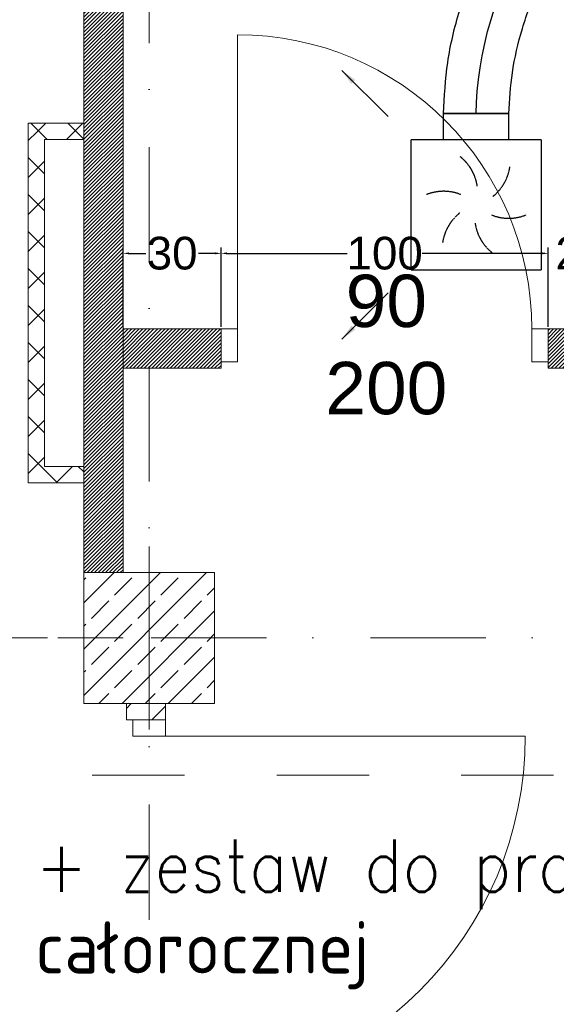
# Model space of a CAD drawing. Header units: millimetres. Extents: x -4612887 to -4536833, y -5457376 to -5415716.
# Tile 86 of 144: x -4587472 to -4585831, y -5438035 to -5435023. Entities that reach past the tile are written whole.
import ezdxf

# ---------------------------------------------------------------- set-up
doc = ezdxf.new("R2010")
doc.units = ezdxf.units.MM
doc.header["$MEASUREMENT"] = 0
for name, pattern in [('DASHED', [0.75, 0.5, -0.25]), ('Kropki i Kreski', [670.277762, 352.777767, -176.388884, 0, -141.111112]), ('Przerywana', [564.444447, 282.222223, -282.222223])]:
    doc.linetypes.add(name, pattern=pattern)
doc.layers.get('0').update_dxf_attribs({"color": 8, "lineweight": 18})
for name, color, linetype, lineweight in [('FLUID-N3', 7, 'Continuous', 30), ('FLUID-N3-160-ARRGR', 7, 'Continuous', 25), ('FLUID-Zmiany', 7, 'Continuous', 50), ('is_wnt_opis', 60, 'Continuous', 25), ('Osie', 8, 'Continuous', 18), ('Slupy', 8, 'Continuous', 18), ('TECHNOLOGIA', 8, 'Continuous', 18), ('Wymiarowanie', 8, 'Continuous', 18), ('Ściany obudowa', 8, 'Continuous', 18), ('Ściany wewnętrzne', 7, 'Continuous', 18)]:
    doc.layers.add(name, color=color, linetype=linetype, lineweight=lineweight)
doc.layers.add('FLUID-N3-SYM', color=7, linetype='Continuous')
doc.styles.add('ARIAL', font='arial.ttf')
doc.styles.add('FDBES', font='simplex.shx')
doc.styles.add('WYMIARY', font='ROMANS.shx', dxfattribs={"width": 0.7})
doc.linetypes.add('ZIGZAG', pattern='A,0.0001,-0.2,[131,ltypeshp.shx,S=0.2,R=0,X=-0.2,Y=0],-0.4,[131,ltypeshp.shx,S=0.2,R=180,X=0.2,Y=0],-0.2', length=0.8001)
doc.dimstyles.new('FDBES', dxfattribs={"dimscale": 50, "dimtxt": 4, "dimasz": 2.5, "dimexe": 0.8, "dimexo": 2, "dimgap": 1, "dimtad": 1, "dimdsep": 46, "dimtxsty": 'FDBES', "dimcen": 2.5, "dimclrd": 4, "dimclre": 5, "dimadec": 0, "dimazin": 0, "dimtfac": 1, "dimtmove": 0, "dimatfit": 3, "dimfxl": 1, "dimarcsym": 0})
doc.dimstyles.get("Standard").update_dxf_attribs({"dimscale": 100, "dimtxt": 1, "dimasz": 0.18, "dimexe": 0.18, "dimexo": 0.0625, "dimgap": 0.09, "dimtad": 0, "dimtih": 1, "dimtoh": 1, "dimdec": 0, "dimlfac": 0.1, "dimzin": 0, "dimdsep": 46, "dimtxsty": 'ARIAL', "dimcen": 0.09, "dimclrt": 2, "dimadec": 0, "dimazin": 0, "dimtfac": 1, "dimtdec": 4, "dimtofl": 0, "dimtmove": 0, "dimatfit": 3, "dimfxl": 1, "dimtolj": 1, "dimtzin": 0, "dimarcsym": 0})
pattern_1 = [(45, (-4559356.9, -5416807.61), (-56.56854, 56.56854), []), (135, (-4559356.9, -5416807.61), (56.56854, 56.56854), [])]

# ---------------------------------------------------------------- blocks, each defined once
blk = doc.blocks.new('*U218')
at = {"color": 0, "linetype": 'ByBlock', "lineweight": -2}
for p, q in [((-199, -199), (-199, 199)), ((199, 199), (-199, 199)), ((199, 199), (199, -199)), ((-199, -199), (199, -199)), ((-100, -199), (-100, -279)), ((100, -199), (100, -279))]:
    blk.add_line(p, q, dxfattribs=at)
at = {"color": 134, "linetype": 'Continuous', "lineweight": -2}
blk.add_line((100, -279), (-100, -279), dxfattribs=at)
at = {"color": 7, "linetype": 'DASHED'}
for centre, start, end in [((-135.9, 36.4), 8.1986, 51.8014), ((-36.4, 135.9), 308.1986, 351.8014), ((-99.5, -99.5), 68.1986, 111.8014), ((36.4, -135.9), 128.1986, 171.8014), ((135.9, -36.4), 188.1986, 231.8014), ((99.5, 99.5), 248.1986, 291.8014)]:
    blk.add_arc(centre, 140.7, start, end, dxfattribs=at)
blk = doc.blocks.new('*U282')
at = {"color": 134, "linetype": 'Continuous', "lineweight": -2}
for p, q in [((0, 100), (0, -100)), ((-511.8, -880), (-711.8, -880))]:
    blk.add_line(p, q, dxfattribs=at)
at = {"color": 134, "linetype": 'ZIGZAG', "lineweight": -2, "ltscale": 50}
for points in [[(-711.8, -880), (-698.9, -724), (-662.3, -563.3), (-603.9, -404.2), (-524.9, -253.5), (-425.8, -118.3), (-305.6, -6.7), (-163.1, 70.8), (0, 100)], [(-511.8, -880), (-501.3, -755.2), (-470.5, -620.2), (-420.9, -484.9), (-354.8, -358.6), (-275.4, -250.2), (-187, -167.8), (-94.6, -117.1), (0, -100)]]:
    blk.add_spline(points, degree=3, dxfattribs=at)
at = {"layer": 'FLUID-N3-SYM', "color": 7, "linetype": 'Continuous', "start_tangent": (0, 1), "end_tangent": (1, 0)}
blk.add_spline([(-611.8, -880), (0, 0)], degree=3, dxfattribs=at)
blk = doc.blocks.new('d90')
at = {"layer": 'Ściany wewnętrzne', "color": 2, "linetype": 'Continuous'}
for p, q in [((-4582061.6, -5429534.4), (-4582061.6, -5428634.4)), ((-4582961.6, -5429534.4), (-4583011.6, -5429534.4)), ((-4582961.6, -5429634.4), (-4582961.6, -5429534.4)), ((-4582011.6, -5429534.4), (-4582061.6, -5429534.4)), ((-4582061.6, -5429534.4), (-4582061.6, -5429634.4)), ((-4583011.6, -5429634.4), (-4582961.6, -5429634.4)), ((-4582061.6, -5429634.4), (-4582011.6, -5429634.4))]:
    blk.add_line(p, q, dxfattribs=at)
blk.add_arc((-4582061.6, -5429534.4), 900, 90, 180, dxfattribs=at)
blk = doc.blocks.new('*D1167')
at = {"layer": 'Defpoints', "color": 0}
for p in [(-4586855.7, -5435737.7), (-4587155.7, -5435969), (-4586855.7, -5435969)]:
    blk.add_point(p, dxfattribs=at)
at = {"layer": 'Wymiarowanie', "color": 0, "lineweight": -2}
for p, q in [((-4587155.7, -5435962.8), (-4587155.7, -5435719.7)), ((-4587137.7, -5435737.7), (-4587086.1, -5435737.7)), ((-4586873.7, -5435737.7), (-4586925.3, -5435737.7)), ((-4586855.7, -5435962.8), (-4586855.7, -5435719.7))]:
    blk.add_line(p, q, dxfattribs=at)
at = {"layer": 'Wymiarowanie', "color": 0}
for points in [[(-4587137.7, -5435734.7), (-4587137.7, -5435740.7), (-4587155.7, -5435737.7)], [(-4586873.7, -5435740.7), (-4586873.7, -5435734.7), (-4586855.7, -5435737.7)]]:
    blk.add_solid(points, dxfattribs=at)
at = {"layer": 'Wymiarowanie', "color": 2, "insert": (-4587005.7, -5435737.7), "char_height": 100, "attachment_point": 5, "style": 'ARIAL'}
blk.add_mtext('\\A1;30', dxfattribs=at)
blk = doc.blocks.new('*D1168')
at = {"layer": 'Defpoints', "color": 0}
for p in [(-4585855.7, -5435737.7), (-4586855.7, -5435969), (-4585855.7, -5435969)]:
    blk.add_point(p, dxfattribs=at)
at = {"layer": 'Wymiarowanie', "color": 0, "lineweight": -2}
for p, q in [((-4586855.7, -5435962.8), (-4586855.7, -5435719.7)), ((-4586837.7, -5435737.7), (-4586470.3, -5435737.7)), ((-4585873.7, -5435737.7), (-4586241.1, -5435737.7)), ((-4585855.7, -5435962.8), (-4585855.7, -5435719.7))]:
    blk.add_line(p, q, dxfattribs=at)
at = {"layer": 'Wymiarowanie', "color": 0}
for points in [[(-4586837.7, -5435734.7), (-4586837.7, -5435740.7), (-4586855.7, -5435737.7)], [(-4585873.7, -5435740.7), (-4585873.7, -5435734.7), (-4585855.7, -5435737.7)]]:
    blk.add_solid(points, dxfattribs=at)
at = {"layer": 'Wymiarowanie', "color": 2, "insert": (-4586355.7, -5435737.7), "char_height": 100, "attachment_point": 5, "style": 'ARIAL'}
blk.add_mtext('\\A1;100', dxfattribs=at)
blk = doc.blocks.new('*D1169')
at = {"layer": 'Defpoints', "color": 0}
for p in [(-4585655.7, -5435737.7), (-4585855.7, -5435969), (-4585655.7, -5435969)]:
    blk.add_point(p, dxfattribs=at)
at = {"layer": 'Wymiarowanie', "color": 0, "lineweight": -2}
for p, q in [((-4585873.7, -5435737.7), (-4585891.7, -5435737.7)), ((-4585855.7, -5435962.8), (-4585855.7, -5435719.7)), ((-4585655.7, -5435962.8), (-4585655.7, -5435719.7)), ((-4585637.7, -5435737.7), (-4585619.7, -5435737.7))]:
    blk.add_line(p, q, dxfattribs=at)
at = {"layer": 'Wymiarowanie', "color": 0}
for points in [[(-4585873.7, -5435740.7), (-4585873.7, -5435734.7), (-4585855.7, -5435737.7)], [(-4585637.7, -5435734.7), (-4585637.7, -5435740.7), (-4585655.7, -5435737.7)]]:
    blk.add_solid(points, dxfattribs=at)
at = {"layer": 'Wymiarowanie', "color": 2, "insert": (-4585755.7, -5435737.7), "char_height": 100, "attachment_point": 5, "style": 'ARIAL'}
blk.add_mtext('\\A1;20', dxfattribs=at)

msp = doc.modelspace()

# ---------------------------------------------------------------- hatches: boundary and pattern name
at = {"layer": 'Slupy', "linetype": 'Continuous'}
h = msp.add_hatch(dxfattribs=at)
h.set_pattern_fill('BETON_ZBROJONY', color=8, style=0, pattern_type=2)
h.set_pattern_definition([(45, (-4559356.9, -5416807.61), (-70.71068, 70.71068), []), (45, (-4559392.25, -5416772.26), (-70.71068, 70.71068), [75, -25])])
h.paths.add_polyline_path([(-4587275.7, -5437114.1), (-4586875.7, -5437114.1), (-4586875.7, -5436714.1), (-4587275.7, -5436714.1)])
at = {"layer": 'Ściany obudowa', "linetype": 'Continuous'}
h = msp.add_hatch(dxfattribs=at)
h.set_pattern_fill('BLOCZKI_BETONOWE', color=8, style=0, pattern_type=2)
h.set_pattern_definition(pattern_1)
h.paths.add_polyline_path([(-4587275.7, -5435339.1), (-4587445.7, -5435339.1), (-4587395.7, -5435389.1), (-4587275.7, -5435389.1)])
h = msp.add_hatch(dxfattribs=at)
h.set_pattern_fill('BLOCZKI_BETONOWE', color=8, style=0, pattern_type=2)
h.set_pattern_definition(pattern_1)
h.paths.add_polyline_path([(-4587445.7, -5435339.1), (-4587445.7, -5436439.1), (-4587395.7, -5436389.1), (-4587395.7, -5435389.1)])
h = msp.add_hatch(dxfattribs=at)
h.set_pattern_fill('BLOCZKI_BETONOWE', color=8, style=0, pattern_type=2)
h.set_pattern_definition(pattern_1)
h.paths.add_polyline_path([(-4587445.7, -5436439.1), (-4587275.7, -5436439.1), (-4587275.7, -5436389.1), (-4587395.7, -5436389.1)])
at = {"layer": 'Ściany wewnętrzne', "linetype": 'Continuous'}
h = msp.add_hatch(dxfattribs=at)
h.set_pattern_fill('BLOCZKI_CERAMICZNE', color=8, scale=0.1, style=0, pattern_type=2)
h.set_pattern_definition([(45, (-5043211.3806, -5978394.8605), (-5.65685425, 5.65685425), [])])
h.paths.add_polyline_path([(-4587075.7, -5433619.3), (-4587075.7, -5433789), (-4585910.6, -5432624), (-4585995.5, -5432539.1)])
h.paths.add_polyline_path([(-4587275.7, -5436714.1), (-4587275.7, -5433819.3), (-4587075.7, -5433619.3), (-4587075.7, -5433789), (-4587155.7, -5433869), (-4587155.7, -5436714.1)])
h = msp.add_hatch(dxfattribs=at)
h.set_pattern_fill('BLOCZKI_CERAMICZNE', color=8, scale=0.1, style=0, pattern_type=2)
h.set_pattern_definition([(45, (-5043091.3806, -5978469.8605), (-5.65685425, 5.65685425), [])])
h.paths.add_polyline_path([(-4584455.7, -5436089), (-4584455.7, -5435969), (-4583065.7, -5435969), (-4583065.7, -5436609), (-4581456.2, -5436609), (-4581455.7, -5436608.5), (-4581455.7, -5433785.1), (-4581418.9, -5433785.1), (-4581275.7, -5433785.1), (-4581275.7, -5436714.1), (-4581275.7, -5436789.1), (-4583145.7, -5436789.1), (-4583185.2, -5436789.1), (-4583185.7, -5436788.6), (-4583185.7, -5436089.5), (-4583186.2, -5436089)])
h.paths.add_polyline_path([(-4587075.7, -5436089), (-4587075.7, -5435969), (-4586855.7, -5435969), (-4586855.7, -5436089)])
h.paths.add_polyline_path([(-4585855.7, -5436089), (-4585855.7, -5435969), (-4585655.7, -5435969), (-4585655.7, -5436089)])
h.paths.add_polyline_path([(-4581418.9, -5433785.1), (-4581418.9, -5433685.1), (-4581275.7, -5433685.1), (-4581275.7, -5433785.1), (-4581418.9, -5433785.1)])
h.paths.add_polyline_path([(-4581418.9, -5433685.1), (-4581418.9, -5433585.1), (-4581275.7, -5433585.1), (-4581275.7, -5433685.1), (-4581418.9, -5433685.1)])
h.paths.add_polyline_path([(-4587155.7, -5436089), (-4587155.7, -5435969), (-4587075.7, -5435969), (-4587075.7, -5436089)])
h.paths.add_polyline_path([(-4581455.7, -5433785.1), (-4581455.7, -5433685.1), (-4581418.9, -5433685.1), (-4581418.9, -5433785.1)])
h.paths.add_polyline_path([(-4581455.7, -5433685.1), (-4581455.7, -5433585.1), (-4581418.9, -5433585.1), (-4581418.9, -5433685.1)])
h.paths.add_polyline_path([(-4581038.8, -5436691), (-4581038.8, -5437929.1), (-4581362.6, -5437929.1), (-4581362.6, -5436691)], flags=9)
h = msp.add_hatch(dxfattribs=at)
h.set_pattern_fill('BLOCZKI_CERAMICZNE', color=8, style=0, pattern_type=2)
h.set_pattern_definition([(45, (-4559356.9, -5416807.61), (-56.56854, 56.56854), [])])
h.paths.add_polyline_path([(-4587025.7, -5437114.1), (-4587145.7, -5437114.1), (-4587145.7, -5437164.1), (-4587125.7, -5437164.1), (-4587025.7, -5437164.1)])

# ---------------------------------------------------------------- linework, layer by layer
at = {"color": 0}
for p, q in [((-4587155.7, -5435969), (-4586855.7, -5435969)), ((-4586855.7, -5435969), (-4586855.7, -5436089)), ((-4585855.7, -5435969), (-4585855.7, -5436089))]:
    msp.add_line(p, q, dxfattribs=at)
at = {"layer": 'Osie', "color": 8, "linetype": 'Kropki i Kreski'}
for p, q in [((-4587075.7, -5455206.5), (-4587075.7, -5416506)), ((-4551857, -5436914.1), (-4607179.5, -5436914.1))]:
    msp.add_line(p, q, dxfattribs=at)
at = {"layer": 'Slupy', "color": 8, "linetype": 'Continuous'}
for p, q in [((-4587075.7, -5436834.1), (-4587075.7, -5436634.1)), ((-4587155.7, -5436914.1), (-4587355.7, -5436914.1)), ((-4586995.7, -5436914.1), (-4586795.7, -5436914.1)), ((-4587075.7, -5436994.1), (-4587075.7, -5437194.1))]:
    msp.add_line(p, q, dxfattribs=at)
at = {"layer": 'Slupy', "color": 8, "linetype": 'Continuous', "flags": 128}
msp.add_lwpolyline([(-4587275.7, -5437114.1), (-4586875.7, -5437114.1), (-4586875.7, -5436714.1), (-4587275.7, -5436714.1)], close=True, dxfattribs=at)
at = {"layer": 'Slupy', "color": 8, "linetype": 'Continuous'}
msp.add_point((-4587075.7, -5436914.1), dxfattribs=at)
at = {"layer": 'TECHNOLOGIA', "color": 10, "linetype": 'Przerywana'}
msp.add_lwpolyline([(-4588379.1, -5437333.9), (-4580971.9, -5437333.9), (-4580971.9, -5428786.7), (-4583649.1, -5428786.7), (-4588379.1, -5433488.2), (-4588379.1, -5437333.9)], dxfattribs=at)
at = {"layer": 'Ściany obudowa', "color": 8, "linetype": 'Continuous', "flags": 128}
for points in [[(-4587275.7, -5435339.1), (-4587445.7, -5435339.1)], [(-4587445.7, -5435339.1), (-4587445.7, -5436439.1)], [(-4587275.7, -5435389.1), (-4587275.7, -5435339.1)], [(-4587395.7, -5435389.1), (-4587275.7, -5435389.1)], [(-4587395.7, -5436389.1), (-4587395.7, -5435389.1)], [(-4587275.7, -5436389.1), (-4587395.7, -5436389.1)], [(-4587275.7, -5436439.1), (-4587275.7, -5436389.1)], [(-4587445.7, -5436439.1), (-4587275.7, -5436439.1)]]:
    msp.add_lwpolyline(points, dxfattribs=at)
at = {"layer": 'Ściany wewnętrzne', "linetype": 'Continuous'}
for p, q in [((-4587155.7, -5433869), (-4587155.7, -5435969)), ((-4587155.7, -5435969), (-4586855.7, -5435969)), ((-4585855.7, -5435969), (-4583065.7, -5435969))]:
    msp.add_line(p, q, dxfattribs=at)
at = {"layer": 'Ściany wewnętrzne', "color": 8, "linetype": 'Continuous'}
for p, q in [((-4587125.7, -5437164.1), (-4587145.7, -5437164.1)), ((-4587025.7, -5437164.1), (-4587125.7, -5437164.1)), ((-4587125.7, -5437214.1), (-4587125.7, -5437164.1)), ((-4587125.7, -5437164.1), (-4587025.7, -5437164.1)), ((-4587025.7, -5437164.1), (-4587125.7, -5437164.1)), ((-4587025.7, -5437164.1), (-4587025.7, -5437214.1)), ((-4587025.7, -5437214.1), (-4587125.7, -5437214.1)), ((-4587025.7, -5437214.1), (-4585925.7, -5437214.1))]:
    msp.add_line(p, q, dxfattribs=at)
at = {"layer": 'Ściany wewnętrzne', "linetype": 'Continuous', "flags": 128}
for points in [[(-4587275.7, -5433819.3), (-4587275.7, -5436909.1)], [(-4587155.7, -5436714.1), (-4587155.7, -5433869)], [(-4586855.7, -5436089), (-4587155.7, -5436089)], [(-4583145.7, -5436789.1), (-4583185.2, -5436789.1), (-4583185.7, -5436788.6), (-4583185.7, -5436089.5), (-4583186.2, -5436089), (-4585855.7, -5436089)]]:
    msp.add_lwpolyline(points, dxfattribs=at)
at = {"layer": 'Ściany wewnętrzne', "color": 8, "linetype": 'Continuous', "flags": 128}
for points in [[(-4587145.7, -5437114.1), (-4587145.7, -5437164.1)], [(-4587025.7, -5437164.1), (-4587025.7, -5437114.1)]]:
    msp.add_lwpolyline(points, dxfattribs=at)
at = {"layer": 'Ściany wewnętrzne', "color": 8, "linetype": 'Continuous'}
msp.add_arc((-4587025.7, -5437214.1), 1100, 270, 0, dxfattribs=at)

# ---------------------------------------------------------------- block references
at = {"layer": 'FLUID-N3', "color": 134, "linetype": 'Continuous'}
msp.add_blockref('*U282', (-4585463.9, -5434430.1), dxfattribs=at)
at = {"layer": 'FLUID-N3', "color": 134, "linetype": 'Continuous', "rotation": 179.9999997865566}
msp.add_blockref('*U218', (-4586075.7, -5435589.1), dxfattribs=at)
at = {"layer": 'FLUID-Zmiany', "xscale": -1}
msp.add_blockref('d90', (-9168867.3, -6434.6), dxfattribs=at)

# ---------------------------------------------------------------- texts
at = {"color": 60, "insert": (-4586350.6, -5436017.5), "char_height": 160, "attachment_point": 5, "rotation": 360, "style": 'FDBES'}
msp.add_mtext('{\\fArial|b0|i0|c238|p34;\\C2;90\\P200}', dxfattribs=at)
at = {"layer": 'is_wnt_opis', "color": 2, "style": 'WYMIARY', "width": 0.9}
for s, p in [('+ zestaw do pracy', (-4587424.2, -5437690.5)), ('całorocznej', (-4587424.2, -5437940.5))]:
    msp.add_text(s, height=160, dxfattribs=at).set_placement(p)

# ---------------------------------------------------------------- dimensions: what is measured, and where the dimension line sits
at = {"layer": 'Wymiarowanie', "color": 2}
dim = msp.add_linear_dim(base=(-4586855.7, -5435737.7), p1=(-4587155.7, -5435969), p2=(-4586855.7, -5435969), dimstyle='Standard', dxfattribs=at)
dim.commit()
dim.dimension.update_dxf_attribs({"geometry": '*D1167', "text_midpoint": (-4587005.7, -5435737.7)})
for base, p1, p2, picture, middle in [((-4585855.7, -5435737.7), (-4586855.7, -5435969), (-4585855.7, -5435969), '*D1168', (-4586355.7, -5435737.7)), ((-4585655.7, -5435737.7), (-4585855.7, -5435969), (-4585655.7, -5435969), '*D1169', (-4585755.7, -5435737.7))]:
    dim = msp.add_linear_dim(base=base, p1=p1, p2=p2, dimstyle='Standard', override={"dimtmove": 1}, dxfattribs=at)
    dim.commit()
    dim.dimension.update_dxf_attribs({"geometry": picture, "text_midpoint": middle})

# ---------------------------------------------------------------- leaders
at = {"layer": 'FLUID-N3-160-ARRGR'}
for points in [[(-4586486.8, -5435178), (-4586345.4, -5435319.4)], [(-4586486.8, -5436000.2), (-4586345.4, -5435858.8)]]:
    msp.add_leader(points, dimstyle='FDBES', override={"dimscale": 20, "dimclrd": 7}, dxfattribs=at)

doc.saveas('drawing.dxf')
